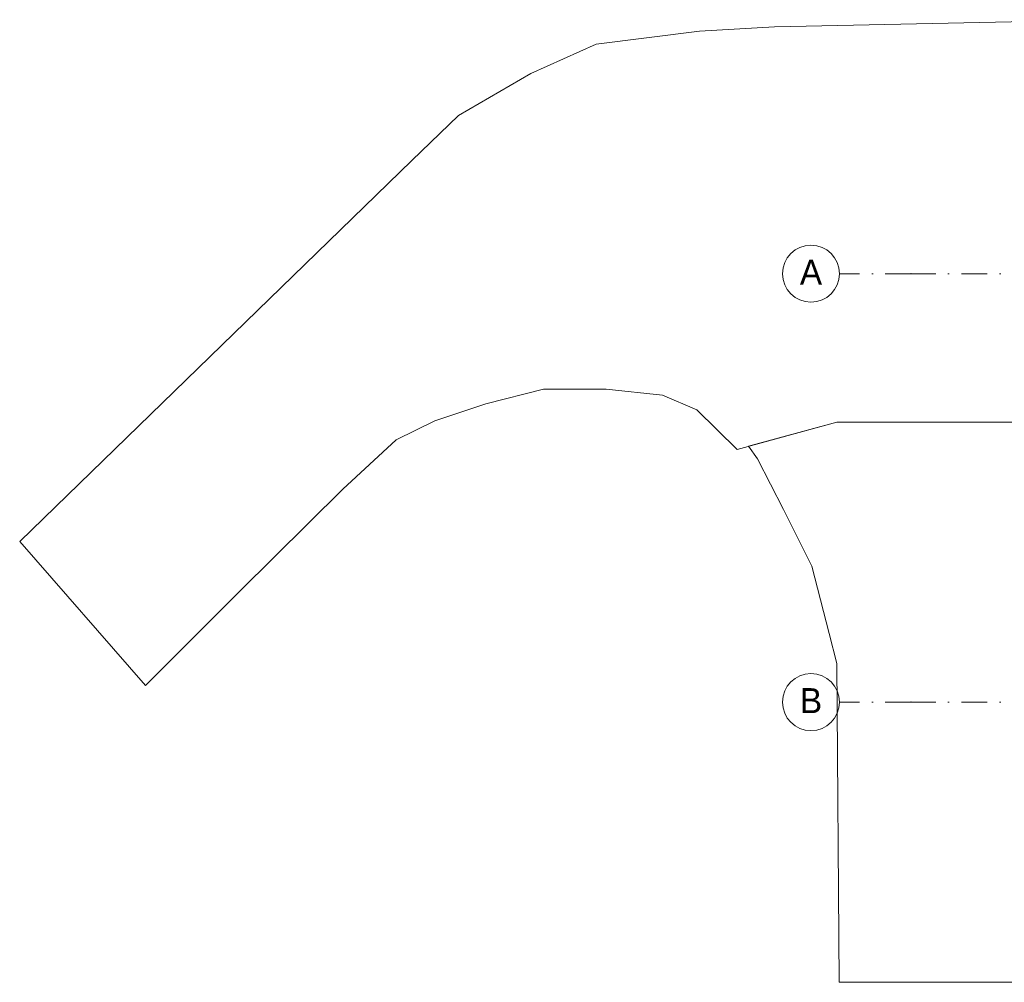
# Model space of a CAD drawing. Header units: centimetres. Extents: x -520 to 22173, y -1503 to 4054.
# Tile 66 of 82: x 15910 to 17289, y 960 to 2308. Entities that reach past the tile are written whole.
import ezdxf
from ezdxf.enums import TextEntityAlignment as Align

# ---------------------------------------------------------------- set-up
doc = ezdxf.new("R2010")
doc.units = ezdxf.units.CM
doc.header["$LTSCALE"] = 0.1
doc.header["$MEASUREMENT"] = 0
doc.linetypes.add('Kropki i Kreski', pattern=[720, 360, -180, 0, -180])
doc.layers.add('0_Teren', color=7, linetype='Continuous')
doc.layers.add('4_osie.ISTN', color=7, linetype='Continuous')
doc.styles.add('GENERATED_STYLE_1', font='txt')

# ---------------------------------------------------------------- blocks, each defined once
blk = doc.blocks.new('Strop_17_2', base_point=(15909.7, 1577.5))
at = {"layer": '0_Teren', "color": 252, "linetype": 'Continuous', "lineweight": 0, "flags": 128}
blk.add_lwpolyline([(15909.7, 1577.5), (16085.9, 1375.9), (16217.5, 1507.5), (16362.3, 1651.1), (16437.2, 1719.9), (16491.5, 1746.5), (16562.7, 1770.6), (16643.6, 1791.1), (16731.7, 1791.1), (16810.2, 1782.7), (16858.4, 1762.2), (16915.2, 1706.6), (17054.9, 1744.6), (17314.1, 1744.6, -0.175915), (17440.6, 1960), (17431.6, 2308.4), (16967.3, 2298.3), (16862.5, 2292.5), (16717.5, 2274), (16626.1, 2233), (16524.7, 2174.3), (16459.3, 2111.4)], format="xyb", close=True, dxfattribs=at)
blk = doc.blocks.new('Dach_5_2', base_point=(17314.1, 1744.6))
at = {"layer": '0_Teren', "color": 252, "linetype": 'Continuous', "lineweight": 15, "flags": 128}
for points in [[(16931, 1710.9), (17054.9, 1744.6), (17314.1, 1744.6)], [(17314.1, 1744.6), (17322.1, 1175), (17323.4, 1166.9), (17327.1, 1150.7), (17331.7, 1134.8), (17337.3, 1119.2), (17343.8, 1103.9), (17351.2, 1089.1), (17359.5, 1074.8), (17368.7, 1061), (17378.6, 1047.7), (17389.4, 1035.1), (17400.9, 1023.2), (17413.1, 1011.9), (17425.9, 1001.5), (17439.4, 991.8), (17453.4, 982.9), (17467.9, 975), (17482.9, 967.9), (17498.3, 961.7), (17502.9, 960.2)], [(17314.1, 1744.6), (17314.1, 1744.6)], [(17322.1, 1175), (17314.1, 1744.6)], [(17058, 960.2), (17054.7, 1406.9), (17044, 1448.8), (17019.8, 1542.9), (16980.2, 1622.2), (16943.6, 1693.2), (16931, 1710.9)], [(17502.9, 960.2), (17058, 960.2)]]:
    blk.add_lwpolyline(points, dxfattribs=at)
blk = doc.blocks.new('Standardowy znacznik osi[16]_2', base_point=(21330.9, 1352.7))
at = {"layer": '4_osie.ISTN', "color": 252, "linetype": 'Kropki i Kreski', "lineweight": 0}
for p, q in [((17158.5, 1352.7), (17058.5, 1352.7)), ((21230.9, 1352.7), (17158.5, 1352.7))]:
    blk.add_line(p, q, dxfattribs=at)
at = {"layer": '4_osie.ISTN', "color": 252, "linetype": 'Continuous', "lineweight": 0}
blk.add_circle((17018.5, 1352.7), 40, dxfattribs=at)
at = {"layer": '4_osie.ISTN', "color": 252, "linetype": 'Kropki i Kreski', "lineweight": 0}
blk.add_point((17158.5, 1352.7), dxfattribs=at)
blk.add_point((17158.5, 1352.7), dxfattribs=at)
at = {"layer": '4_osie.ISTN', "color": 252, "lineweight": 0, "style": 'GENERATED_STYLE_1'}
for tag, p in [('AC_MarkerText_1_1', (17018.5, 1354.7)), ('AC_MarkerText_1_0', (21370.9, 1354.7))]:
    blk.add_attdef(tag, text='', height=35, rotation=360, dxfattribs=at).set_placement(p, align=Align.MIDDLE_CENTER)
blk = doc.blocks.new('Standardowy znacznik osi[18]_2', base_point=(21330.9, 1952.7))
at = {"layer": '4_osie.ISTN', "color": 252, "linetype": 'Kropki i Kreski', "lineweight": 0}
for p, q in [((17158.5, 1952.7), (17058.5, 1952.7)), ((21230.9, 1952.7), (17158.5, 1952.7))]:
    blk.add_line(p, q, dxfattribs=at)
at = {"layer": '4_osie.ISTN', "color": 252, "linetype": 'Continuous', "lineweight": 0}
blk.add_circle((17018.5, 1952.7), 40, dxfattribs=at)
at = {"layer": '4_osie.ISTN', "color": 252, "linetype": 'Kropki i Kreski', "lineweight": 0}
blk.add_point((17158.5, 1952.7), dxfattribs=at)
blk.add_point((17158.5, 1952.7), dxfattribs=at)
at = {"layer": '4_osie.ISTN', "color": 252, "lineweight": 0, "style": 'GENERATED_STYLE_1'}
for tag, p in [('AC_MarkerText_1_1', (17018.5, 1954.7)), ('AC_MarkerText_1_0', (21370.9, 1954.7))]:
    blk.add_attdef(tag, text='', height=35, rotation=360, dxfattribs=at).set_placement(p, align=Align.MIDDLE_CENTER)

msp = doc.modelspace()

# ---------------------------------------------------------------- block references
at = {"layer": '0_Teren', "color": 252, "linetype": 'Continuous', "lineweight": 0}
for name, p in [('Strop_17_2', (15909.7, 1577.5)), ('Dach_5_2', (17314.1, 1744.6))]:
    msp.add_blockref(name, p, dxfattribs=at)
at = {"layer": '4_osie.ISTN', "color": 252, "linetype": 'Continuous', "lineweight": 0}
ref = msp.add_blockref('Standardowy znacznik osi[18]_2', (21330.9, 1952.7), dxfattribs=at)
ref.add_attrib('AC_MarkerText_1_1', 'A', dxfattribs={"color": 252, "lineweight": 0, "height": 35, "rotation": 360, "style": 'GENERATED_STYLE_1'}).set_placement((17018.5, 1954.7), align=Align.MIDDLE_CENTER)
ref = msp.add_blockref('Standardowy znacznik osi[16]_2', (21330.9, 1352.7), dxfattribs=at)
ref.add_attrib('AC_MarkerText_1_1', 'B', dxfattribs={"color": 252, "lineweight": 0, "height": 35, "rotation": 360, "style": 'GENERATED_STYLE_1'}).set_placement((17018.5, 1354.7), align=Align.MIDDLE_CENTER)

doc.saveas('drawing.dxf')
